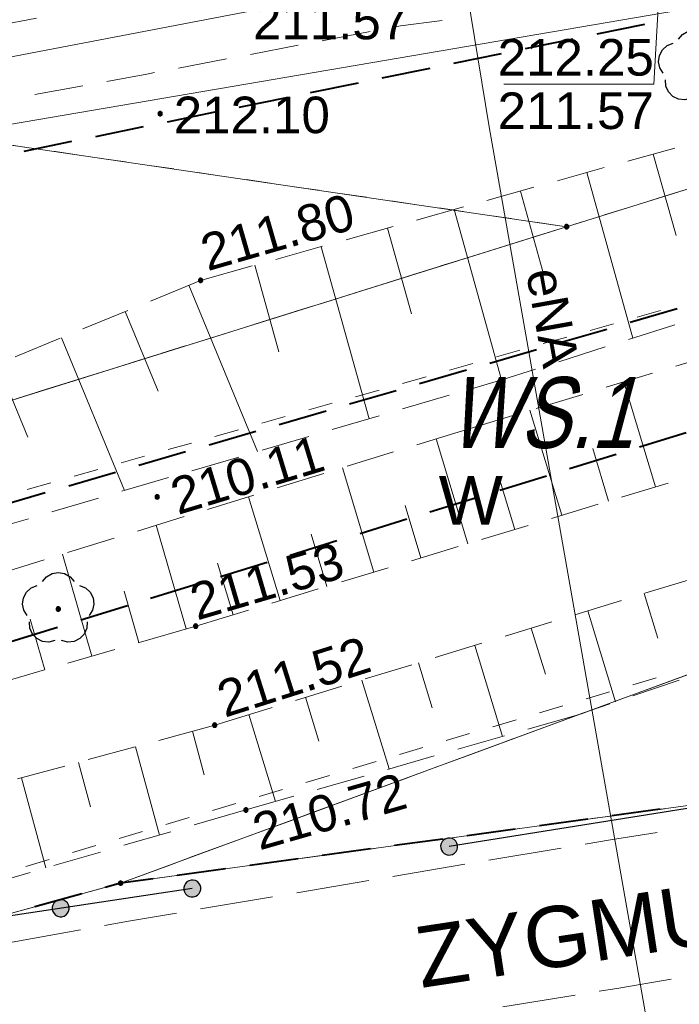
# Model space of a CAD drawing. Header units: metres. Extents: x 7419414 to 7419803, y 5549484 to 5549731.
# Tile 74 of 102: x 7419507 to 7419521, y 5549639 to 5549659. Entities that reach past the tile are written whole.
import ezdxf
from ezdxf.enums import TextEntityAlignment as Align

# ---------------------------------------------------------------- set-up
doc = ezdxf.new("R2010")
doc.units = ezdxf.units.M
doc.header["$MEASUREMENT"] = 0
doc.layers.get('0').update_dxf_attribs({"color": 250})
for name, color, linetype, lineweight in [('EGDE', 7, 'Continuous', 13), ('EGKK', 82, 'Continuous', 13), ('EGUG', 96, 'Continuous', 13), ('EGUG_O', 96, 'Continuous', 13), ('GELULI_O', 7, 'Continuous', 13), ('GUPPRZ_O', 7, 'Continuous', 13), ('KTCR02', 18, 'Continuous', 13), ('KTJZ01', 18, 'Continuous', 13), ('LINIE ROZGRANICZAJĄCE MPZP', 212, 'Continuous', 0), ('OTOO', 7, 'Continuous', 30), ('OTRK', 7, 'Continuous', 13), ('OTRS_O', 7, 'Continuous', 13), ('pomiar słupy', 250, 'Continuous', 0), ('SUEP', 1, 'Continuous', 13), ('SUEP_O', 1, 'Continuous', 13), ('TABELA', 8, 'Continuous', 0)]:
    doc.layers.add(name, color=color, linetype=linetype, lineweight=lineweight)
doc.styles.add('Arial', font='arial.ttf')

msp = doc.modelspace()

# ---------------------------------------------------------------- hatches: boundary and pattern name
at = {"linetype": 'Continuous'}
for points in [[(7419510.19, 5549657.125), (7419510.178, 5549657.127), (7419510.168, 5549657.131), (7419510.158, 5549657.138), (7419510.151, 5549657.147), (7419510.147, 5549657.158), (7419510.145, 5549657.17), (7419510.147, 5549657.182), (7419510.151, 5549657.192), (7419510.158, 5549657.202), (7419510.168, 5549657.209), (7419510.178, 5549657.213), (7419510.19, 5549657.215), (7419510.202, 5549657.213), (7419510.213, 5549657.209), (7419510.222, 5549657.202), (7419510.229, 5549657.192), (7419510.233, 5549657.182), (7419510.235, 5549657.17), (7419510.233, 5549657.158), (7419510.229, 5549657.147), (7419510.222, 5549657.138), (7419510.213, 5549657.131), (7419510.202, 5549657.127)], [(7419518.53, 5549654.805), (7419518.516, 5549654.807), (7419518.504, 5549654.814), (7419518.494, 5549654.824), (7419518.487, 5549654.836), (7419518.485, 5549654.85), (7419518.487, 5549654.864), (7419518.494, 5549654.876), (7419518.504, 5549654.886), (7419518.516, 5549654.893), (7419518.53, 5549654.895), (7419518.544, 5549654.893), (7419518.556, 5549654.886), (7419518.566, 5549654.876), (7419518.573, 5549654.864), (7419518.575, 5549654.85), (7419518.573, 5549654.836), (7419518.566, 5549654.824), (7419518.556, 5549654.814), (7419518.544, 5549654.807)], [(7419511.02, 5549653.705), (7419511.008, 5549653.707), (7419510.997, 5549653.711), (7419510.988, 5549653.718), (7419510.981, 5549653.728), (7419510.977, 5549653.738), (7419510.975, 5549653.75), (7419510.977, 5549653.762), (7419510.981, 5549653.772), (7419510.988, 5549653.782), (7419510.997, 5549653.789), (7419511.008, 5549653.793), (7419511.02, 5549653.795), (7419511.032, 5549653.793), (7419511.042, 5549653.789), (7419511.052, 5549653.782), (7419511.059, 5549653.772), (7419511.063, 5549653.762), (7419511.065, 5549653.75), (7419511.063, 5549653.738), (7419511.059, 5549653.728), (7419511.052, 5549653.718), (7419511.042, 5549653.711), (7419511.032, 5549653.707)], [(7419510.13, 5549649.265), (7419510.118, 5549649.267), (7419510.107, 5549649.271), (7419510.098, 5549649.278), (7419510.091, 5549649.288), (7419510.087, 5549649.298), (7419510.085, 5549649.31), (7419510.087, 5549649.322), (7419510.091, 5549649.333), (7419510.098, 5549649.342), (7419510.107, 5549649.349), (7419510.118, 5549649.353), (7419510.13, 5549649.355), (7419510.142, 5549649.353), (7419510.153, 5549649.349), (7419510.162, 5549649.342), (7419510.169, 5549649.333), (7419510.173, 5549649.322), (7419510.175, 5549649.31), (7419510.173, 5549649.298), (7419510.169, 5549649.288), (7419510.162, 5549649.278), (7419510.153, 5549649.271), (7419510.142, 5549649.267)], [(7419508.1, 5549646.965), (7419508.086, 5549646.967), (7419508.074, 5549646.974), (7419508.064, 5549646.984), (7419508.057, 5549646.996), (7419508.055, 5549647.01), (7419508.057, 5549647.024), (7419508.064, 5549647.036), (7419508.074, 5549647.046), (7419508.086, 5549647.053), (7419508.1, 5549647.055), (7419508.114, 5549647.053), (7419508.126, 5549647.046), (7419508.136, 5549647.036), (7419508.143, 5549647.024), (7419508.145, 5549647.01), (7419508.143, 5549646.996), (7419508.136, 5549646.984), (7419508.126, 5549646.974), (7419508.114, 5549646.967)], [(7419510.92, 5549646.615), (7419510.908, 5549646.617), (7419510.897, 5549646.621), (7419510.888, 5549646.628), (7419510.881, 5549646.638), (7419510.877, 5549646.648), (7419510.875, 5549646.66), (7419510.877, 5549646.672), (7419510.881, 5549646.683), (7419510.888, 5549646.692), (7419510.897, 5549646.699), (7419510.908, 5549646.703), (7419510.92, 5549646.705), (7419510.932, 5549646.703), (7419510.942, 5549646.699), (7419510.952, 5549646.692), (7419510.959, 5549646.683), (7419510.963, 5549646.672), (7419510.965, 5549646.66), (7419510.963, 5549646.648), (7419510.959, 5549646.638), (7419510.952, 5549646.628), (7419510.942, 5549646.621), (7419510.932, 5549646.617)], [(7419511.31, 5549644.585), (7419511.298, 5549644.587), (7419511.287, 5549644.591), (7419511.278, 5549644.598), (7419511.271, 5549644.607), (7419511.267, 5549644.618), (7419511.265, 5549644.63), (7419511.267, 5549644.642), (7419511.271, 5549644.652), (7419511.278, 5549644.662), (7419511.287, 5549644.669), (7419511.298, 5549644.673), (7419511.31, 5549644.675), (7419511.322, 5549644.673), (7419511.332, 5549644.669), (7419511.342, 5549644.662), (7419511.349, 5549644.652), (7419511.353, 5549644.642), (7419511.355, 5549644.63), (7419511.353, 5549644.618), (7419511.349, 5549644.607), (7419511.342, 5549644.598), (7419511.332, 5549644.591), (7419511.322, 5549644.587)], [(7419511.95, 5549642.845), (7419511.938, 5549642.847), (7419511.928, 5549642.851), (7419511.918, 5549642.858), (7419511.911, 5549642.868), (7419511.907, 5549642.878), (7419511.905, 5549642.89), (7419511.907, 5549642.902), (7419511.911, 5549642.913), (7419511.918, 5549642.922), (7419511.928, 5549642.929), (7419511.938, 5549642.933), (7419511.95, 5549642.935), (7419511.962, 5549642.933), (7419511.973, 5549642.929), (7419511.982, 5549642.922), (7419511.989, 5549642.913), (7419511.993, 5549642.902), (7419511.995, 5549642.89), (7419511.993, 5549642.878), (7419511.989, 5549642.868), (7419511.982, 5549642.858), (7419511.973, 5549642.851), (7419511.962, 5549642.847)], [(7419516.102, 5549641.966), (7419516.057, 5549641.977), (7419516.017, 5549641.998), (7419515.984, 5549642.03), (7419515.96, 5549642.069), (7419515.947, 5549642.112), (7419515.946, 5549642.158), (7419515.957, 5549642.203), (7419515.978, 5549642.243), (7419516.01, 5549642.276), (7419516.049, 5549642.3), (7419516.092, 5549642.313), (7419516.138, 5549642.314), (7419516.183, 5549642.303), (7419516.223, 5549642.282), (7419516.256, 5549642.25), (7419516.28, 5549642.211), (7419516.293, 5549642.168), (7419516.294, 5549642.122), (7419516.283, 5549642.077), (7419516.262, 5549642.037), (7419516.23, 5549642.004), (7419516.191, 5549641.98), (7419516.148, 5549641.967)], [(7419509.38, 5549641.345), (7419509.366, 5549641.347), (7419509.354, 5549641.354), (7419509.344, 5549641.364), (7419509.337, 5549641.376), (7419509.335, 5549641.39), (7419509.337, 5549641.404), (7419509.344, 5549641.416), (7419509.354, 5549641.426), (7419509.366, 5549641.433), (7419509.38, 5549641.435), (7419509.394, 5549641.433), (7419509.406, 5549641.426), (7419509.416, 5549641.416), (7419509.423, 5549641.404), (7419509.425, 5549641.39), (7419509.423, 5549641.376), (7419509.416, 5549641.364), (7419509.406, 5549641.354), (7419509.394, 5549641.347)], [(7419510.83, 5549641.106), (7419510.786, 5549641.117), (7419510.746, 5549641.139), (7419510.713, 5549641.171), (7419510.69, 5549641.21), (7419510.677, 5549641.254), (7419510.676, 5549641.3), (7419510.687, 5549641.344), (7419510.709, 5549641.384), (7419510.741, 5549641.417), (7419510.78, 5549641.44), (7419510.824, 5549641.453), (7419510.87, 5549641.454), (7419510.914, 5549641.443), (7419510.954, 5549641.421), (7419510.987, 5549641.389), (7419511.01, 5549641.35), (7419511.023, 5549641.306), (7419511.024, 5549641.26), (7419511.013, 5549641.216), (7419510.991, 5549641.176), (7419510.959, 5549641.143), (7419510.92, 5549641.12), (7419510.876, 5549641.107)], [(7419508.13, 5549640.701), (7419508.086, 5549640.712), (7419508.046, 5549640.734), (7419508.013, 5549640.766), (7419507.99, 5549640.805), (7419507.977, 5549640.849), (7419507.976, 5549640.895), (7419507.987, 5549640.939), (7419508.009, 5549640.979), (7419508.041, 5549641.012), (7419508.08, 5549641.035), (7419508.124, 5549641.048), (7419508.17, 5549641.049), (7419508.214, 5549641.038), (7419508.254, 5549641.016), (7419508.287, 5549640.984), (7419508.31, 5549640.945), (7419508.323, 5549640.901), (7419508.324, 5549640.855), (7419508.313, 5549640.811), (7419508.291, 5549640.771), (7419508.259, 5549640.738), (7419508.22, 5549640.715), (7419508.176, 5549640.702)], [(7419508.13, 5549640.701), (7419508.086, 5549640.712), (7419508.046, 5549640.734), (7419508.013, 5549640.766), (7419507.99, 5549640.805), (7419507.977, 5549640.849), (7419507.976, 5549640.895), (7419507.987, 5549640.939), (7419508.009, 5549640.979), (7419508.041, 5549641.012), (7419508.08, 5549641.035), (7419508.124, 5549641.048), (7419508.17, 5549641.049), (7419508.214, 5549641.038), (7419508.254, 5549641.016), (7419508.287, 5549640.984), (7419508.31, 5549640.945), (7419508.323, 5549640.901), (7419508.324, 5549640.855), (7419508.313, 5549640.811), (7419508.291, 5549640.771), (7419508.259, 5549640.738), (7419508.22, 5549640.715), (7419508.176, 5549640.702)]]:
    msp.add_hatch(color=0, dxfattribs=at).paths.add_polyline_path(points)

# ---------------------------------------------------------------- linework, layer by layer
at = {"color": 0, "linetype": 'Continuous', "flags": 128}
for points in [[(7419520.826, 5549658.693), (7419520.909, 5549658.793), (7419521.022, 5549658.857), (7419521.15, 5549658.88), (7419521.278, 5549658.857), (7419521.391, 5549658.793), (7419521.474, 5549658.693)], [(7419520.514, 5549657.996), (7419520.445, 5549658.106), (7419520.419, 5549658.233), (7419520.437, 5549658.362), (7419520.498, 5549658.477), (7419520.594, 5549658.564), (7419520.714, 5549658.612)], [(7419521.081, 5549657.484), (7419520.955, 5549657.452), (7419520.826, 5549657.466), (7419520.709, 5549657.523), (7419520.619, 5549657.617), (7419520.566, 5549657.735), (7419520.557, 5549657.865)], [(7419507.776, 5549647.573), (7419507.859, 5549647.673), (7419507.972, 5549647.737), (7419508.1, 5549647.76), (7419508.228, 5549647.737), (7419508.341, 5549647.673), (7419508.424, 5549647.573)], [(7419507.464, 5549646.876), (7419507.395, 5549646.986), (7419507.369, 5549647.113), (7419507.387, 5549647.242), (7419507.448, 5549647.357), (7419507.544, 5549647.444), (7419507.664, 5549647.492)], [(7419508.536, 5549647.492), (7419508.656, 5549647.444), (7419508.752, 5549647.357), (7419508.813, 5549647.242), (7419508.831, 5549647.113), (7419508.805, 5549646.986), (7419508.736, 5549646.876)], [(7419508.031, 5549646.364), (7419507.905, 5549646.332), (7419507.776, 5549646.346), (7419507.659, 5549646.403), (7419507.569, 5549646.497), (7419507.516, 5549646.615), (7419507.507, 5549646.745)], [(7419508.693, 5549646.745), (7419508.684, 5549646.615), (7419508.631, 5549646.497), (7419508.541, 5549646.403), (7419508.424, 5549646.346), (7419508.295, 5549646.332), (7419508.169, 5549646.364)]]:
    msp.add_lwpolyline(points, dxfattribs=at)
for points in [[(7419510.145, 5549657.17), (7419510.147, 5549657.158), (7419510.151, 5549657.147), (7419510.158, 5549657.138), (7419510.168, 5549657.131), (7419510.178, 5549657.127), (7419510.19, 5549657.125), (7419510.202, 5549657.127), (7419510.213, 5549657.131), (7419510.222, 5549657.138), (7419510.229, 5549657.147), (7419510.233, 5549657.158), (7419510.235, 5549657.17), (7419510.233, 5549657.182), (7419510.229, 5549657.192), (7419510.222, 5549657.202), (7419510.213, 5549657.209), (7419510.202, 5549657.213), (7419510.19, 5549657.215), (7419510.178, 5549657.213), (7419510.168, 5549657.209), (7419510.158, 5549657.202), (7419510.151, 5549657.192), (7419510.147, 5549657.182), (7419510.145, 5549657.17)], [(7419518.53, 5549654.805), (7419518.544, 5549654.807), (7419518.556, 5549654.814), (7419518.566, 5549654.824), (7419518.573, 5549654.836), (7419518.575, 5549654.85), (7419518.573, 5549654.864), (7419518.566, 5549654.876), (7419518.556, 5549654.886), (7419518.544, 5549654.893), (7419518.53, 5549654.895), (7419518.516, 5549654.893), (7419518.504, 5549654.886), (7419518.494, 5549654.876), (7419518.487, 5549654.864), (7419518.485, 5549654.85), (7419518.487, 5549654.836), (7419518.494, 5549654.824), (7419518.504, 5549654.814), (7419518.516, 5549654.807), (7419518.53, 5549654.805)], [(7419510.975, 5549653.75), (7419510.977, 5549653.738), (7419510.981, 5549653.728), (7419510.988, 5549653.718), (7419510.997, 5549653.711), (7419511.008, 5549653.707), (7419511.02, 5549653.705), (7419511.032, 5549653.707), (7419511.042, 5549653.711), (7419511.052, 5549653.718), (7419511.059, 5549653.728), (7419511.063, 5549653.738), (7419511.065, 5549653.75), (7419511.063, 5549653.762), (7419511.059, 5549653.772), (7419511.052, 5549653.782), (7419511.042, 5549653.789), (7419511.032, 5549653.793), (7419511.02, 5549653.795), (7419511.008, 5549653.793), (7419510.997, 5549653.789), (7419510.988, 5549653.782), (7419510.981, 5549653.772), (7419510.977, 5549653.762), (7419510.975, 5549653.75)], [(7419510.085, 5549649.31), (7419510.087, 5549649.298), (7419510.091, 5549649.288), (7419510.098, 5549649.278), (7419510.107, 5549649.271), (7419510.118, 5549649.267), (7419510.13, 5549649.265), (7419510.142, 5549649.267), (7419510.153, 5549649.271), (7419510.162, 5549649.278), (7419510.169, 5549649.288), (7419510.173, 5549649.298), (7419510.175, 5549649.31), (7419510.173, 5549649.322), (7419510.169, 5549649.333), (7419510.162, 5549649.342), (7419510.153, 5549649.349), (7419510.142, 5549649.353), (7419510.13, 5549649.355), (7419510.118, 5549649.353), (7419510.107, 5549649.349), (7419510.098, 5549649.342), (7419510.091, 5549649.333), (7419510.087, 5549649.322), (7419510.085, 5549649.31)], [(7419508.1, 5549646.965), (7419508.114, 5549646.967), (7419508.126, 5549646.974), (7419508.136, 5549646.984), (7419508.143, 5549646.996), (7419508.145, 5549647.01), (7419508.143, 5549647.024), (7419508.136, 5549647.036), (7419508.126, 5549647.046), (7419508.114, 5549647.053), (7419508.1, 5549647.055), (7419508.086, 5549647.053), (7419508.074, 5549647.046), (7419508.064, 5549647.036), (7419508.057, 5549647.024), (7419508.055, 5549647.01), (7419508.057, 5549646.996), (7419508.064, 5549646.984), (7419508.074, 5549646.974), (7419508.086, 5549646.967), (7419508.1, 5549646.965)], [(7419510.875, 5549646.66), (7419510.877, 5549646.648), (7419510.881, 5549646.638), (7419510.888, 5549646.628), (7419510.897, 5549646.621), (7419510.908, 5549646.617), (7419510.92, 5549646.615), (7419510.932, 5549646.617), (7419510.942, 5549646.621), (7419510.952, 5549646.628), (7419510.959, 5549646.638), (7419510.963, 5549646.648), (7419510.965, 5549646.66), (7419510.963, 5549646.672), (7419510.959, 5549646.683), (7419510.952, 5549646.692), (7419510.942, 5549646.699), (7419510.932, 5549646.703), (7419510.92, 5549646.705), (7419510.908, 5549646.703), (7419510.897, 5549646.699), (7419510.888, 5549646.692), (7419510.881, 5549646.683), (7419510.877, 5549646.672), (7419510.875, 5549646.66)], [(7419511.265, 5549644.63), (7419511.267, 5549644.618), (7419511.271, 5549644.607), (7419511.278, 5549644.598), (7419511.287, 5549644.591), (7419511.298, 5549644.587), (7419511.31, 5549644.585), (7419511.322, 5549644.587), (7419511.332, 5549644.591), (7419511.342, 5549644.598), (7419511.349, 5549644.607), (7419511.353, 5549644.618), (7419511.355, 5549644.63), (7419511.353, 5549644.642), (7419511.349, 5549644.652), (7419511.342, 5549644.662), (7419511.332, 5549644.669), (7419511.322, 5549644.673), (7419511.31, 5549644.675), (7419511.298, 5549644.673), (7419511.287, 5549644.669), (7419511.278, 5549644.662), (7419511.271, 5549644.652), (7419511.267, 5549644.642), (7419511.265, 5549644.63)], [(7419511.905, 5549642.89), (7419511.907, 5549642.878), (7419511.911, 5549642.868), (7419511.918, 5549642.858), (7419511.928, 5549642.851), (7419511.938, 5549642.847), (7419511.95, 5549642.845), (7419511.962, 5549642.847), (7419511.973, 5549642.851), (7419511.982, 5549642.858), (7419511.989, 5549642.868), (7419511.993, 5549642.878), (7419511.995, 5549642.89), (7419511.993, 5549642.902), (7419511.989, 5549642.913), (7419511.982, 5549642.922), (7419511.973, 5549642.929), (7419511.962, 5549642.933), (7419511.95, 5549642.935), (7419511.938, 5549642.933), (7419511.928, 5549642.929), (7419511.918, 5549642.922), (7419511.911, 5549642.913), (7419511.907, 5549642.902), (7419511.905, 5549642.89)], [(7419516.293, 5549642.168), (7419516.28, 5549642.211), (7419516.256, 5549642.25), (7419516.223, 5549642.282), (7419516.183, 5549642.303), (7419516.138, 5549642.314), (7419516.092, 5549642.313), (7419516.049, 5549642.3), (7419516.01, 5549642.276), (7419515.978, 5549642.243), (7419515.957, 5549642.203), (7419515.946, 5549642.158), (7419515.947, 5549642.112), (7419515.96, 5549642.069), (7419515.984, 5549642.03), (7419516.017, 5549641.998), (7419516.057, 5549641.977), (7419516.102, 5549641.966), (7419516.148, 5549641.967), (7419516.191, 5549641.98), (7419516.23, 5549642.004), (7419516.262, 5549642.037), (7419516.283, 5549642.077), (7419516.294, 5549642.122), (7419516.293, 5549642.168)], [(7419509.38, 5549641.345), (7419509.394, 5549641.347), (7419509.406, 5549641.354), (7419509.416, 5549641.364), (7419509.423, 5549641.376), (7419509.425, 5549641.39), (7419509.423, 5549641.404), (7419509.416, 5549641.416), (7419509.406, 5549641.426), (7419509.394, 5549641.433), (7419509.38, 5549641.435), (7419509.366, 5549641.433), (7419509.354, 5549641.426), (7419509.344, 5549641.416), (7419509.337, 5549641.404), (7419509.335, 5549641.39), (7419509.337, 5549641.376), (7419509.344, 5549641.364), (7419509.354, 5549641.354), (7419509.366, 5549641.347), (7419509.38, 5549641.345)], [(7419511.023, 5549641.306), (7419511.01, 5549641.35), (7419510.987, 5549641.389), (7419510.954, 5549641.421), (7419510.914, 5549641.443), (7419510.87, 5549641.454), (7419510.824, 5549641.453), (7419510.78, 5549641.44), (7419510.741, 5549641.417), (7419510.709, 5549641.384), (7419510.687, 5549641.344), (7419510.676, 5549641.3), (7419510.677, 5549641.254), (7419510.69, 5549641.21), (7419510.713, 5549641.171), (7419510.746, 5549641.139), (7419510.786, 5549641.117), (7419510.83, 5549641.106), (7419510.876, 5549641.107), (7419510.92, 5549641.12), (7419510.959, 5549641.143), (7419510.991, 5549641.176), (7419511.013, 5549641.216), (7419511.024, 5549641.26), (7419511.023, 5549641.306)], [(7419508.323, 5549640.901), (7419508.31, 5549640.945), (7419508.287, 5549640.984), (7419508.254, 5549641.016), (7419508.214, 5549641.038), (7419508.17, 5549641.049), (7419508.124, 5549641.048), (7419508.08, 5549641.035), (7419508.041, 5549641.012), (7419508.009, 5549640.979), (7419507.987, 5549640.939), (7419507.976, 5549640.895), (7419507.977, 5549640.849), (7419507.99, 5549640.805), (7419508.013, 5549640.766), (7419508.046, 5549640.734), (7419508.086, 5549640.712), (7419508.13, 5549640.701), (7419508.176, 5549640.702), (7419508.22, 5549640.715), (7419508.259, 5549640.738), (7419508.291, 5549640.771), (7419508.313, 5549640.811), (7419508.324, 5549640.855), (7419508.323, 5549640.901)], [(7419508.323, 5549640.901), (7419508.31, 5549640.945), (7419508.287, 5549640.984), (7419508.254, 5549641.016), (7419508.214, 5549641.038), (7419508.17, 5549641.049), (7419508.124, 5549641.048), (7419508.08, 5549641.035), (7419508.041, 5549641.012), (7419508.009, 5549640.979), (7419507.987, 5549640.939), (7419507.976, 5549640.895), (7419507.977, 5549640.849), (7419507.99, 5549640.805), (7419508.013, 5549640.766), (7419508.046, 5549640.734), (7419508.086, 5549640.712), (7419508.13, 5549640.701), (7419508.176, 5549640.702), (7419508.22, 5549640.715), (7419508.259, 5549640.738), (7419508.291, 5549640.771), (7419508.313, 5549640.811), (7419508.324, 5549640.855), (7419508.323, 5549640.901)]]:
    msp.add_lwpolyline(points, close=True, dxfattribs=at)
at = {"layer": 'EGDE', "color": 250, "linetype": 'Continuous', "lineweight": 0, "flags": 128}
for points in [[(7419624.854, 5549673.89), (7419624.8, 5549673.88), (7419598.8, 5549667.39), (7419587.56, 5549665.21), (7419575.48, 5549664.19), (7419564.39, 5549662.19), (7419563.19, 5549661.96), (7419553.44, 5549661.25), (7419525.33, 5549656.97), (7419518.53, 5549654.85), (7419502.4, 5549649.81), (7419472.27, 5549640.92), (7419444.75, 5549635.91), (7419446.03, 5549630.99), (7419462.45, 5549628.77), (7419462.29, 5549628.43), (7419509.38, 5549641.39), (7419528.76, 5549648.51), (7419538.53, 5549652.48), (7419556.13, 5549655.93), (7419588.38, 5549660.2), (7419606.85, 5549663.64), (7419614.77, 5549665.7), (7419624.134, 5549667.767)], [(7419494.738, 5549662.264), (7419505.87, 5549656.71), (7419518.53, 5549654.85), (7419525.33, 5549656.97), (7419553.44, 5549661.25), (7419531.94, 5549661.5), (7419508.973, 5549664.091)], [(7419444.344, 5549641.521), (7419444.75, 5549635.91), (7419472.27, 5549640.92), (7419502.4, 5549649.81), (7419518.53, 5549654.85), (7419505.87, 5549656.71), (7419494.738, 5549662.264)], [(7419622.687, 5549655.462), (7419619.81, 5549655.03), (7419609.66, 5549653.24), (7419589.07, 5549649.42), (7419557.7, 5549643.96), (7419540.13, 5549643.06), (7419523.27, 5549643.29), (7419509.38, 5549641.39), (7419462.29, 5549628.43), (7419462.45, 5549628.77), (7419446.03, 5549630.99), (7419446.66, 5549622.15), (7419435.73, 5549501.644)]]:
    msp.add_lwpolyline(points, dxfattribs=at)
msp.add_lwpolyline([(7419606.85, 5549663.64), (7419588.38, 5549660.2), (7419556.13, 5549655.93), (7419538.53, 5549652.48), (7419528.76, 5549648.51), (7419509.38, 5549641.39), (7419523.27, 5549643.29), (7419540.13, 5549643.06), (7419557.7, 5549643.96), (7419589.07, 5549649.42), (7419609.66, 5549653.24), (7419606.85, 5549663.64)], close=True, dxfattribs=at)
at = {"layer": 'EGKK', "color": 82, "linetype": 'Continuous', "lineweight": 13}
for p, q in [((7419521.691, 5549655.836), (7419520.259, 5549655.389)), ((7419519.782, 5549655.24), (7419518.53, 5549654.85)), ((7419518.53, 5549654.85), (7419517.385, 5549654.492)), ((7419516.908, 5549654.343), (7419515.476, 5549653.896)), ((7419514.999, 5549653.747), (7419513.567, 5549653.299)), ((7419513.09, 5549653.15), (7419511.658, 5549652.703)), ((7419511.181, 5549652.554), (7419509.749, 5549652.106)), ((7419509.272, 5549651.957), (7419507.84, 5549651.51)), ((7419507.363, 5549651.361), (7419505.931, 5549650.913)), ((7419520.243, 5549645.381), (7419521.651, 5549645.898)), ((7419518.366, 5549644.691), (7419519.774, 5549645.209)), ((7419516.489, 5549644.002), (7419517.897, 5549644.519)), ((7419514.611, 5549643.312), (7419516.019, 5549643.829)), ((7419512.734, 5549642.622), (7419514.142, 5549643.14)), ((7419510.857, 5549641.933), (7419512.265, 5549642.45)), ((7419509.38, 5549641.39), (7419510.387, 5549641.76)), ((7419508.252, 5549641.079), (7419509.38, 5549641.39)), ((7419506.323, 5549640.549), (7419507.769, 5549640.947))]:
    msp.add_line(p, q, dxfattribs=at)
at = {"layer": 'EGUG', "color": 96, "linetype": 'Continuous', "lineweight": 13}
for p, q in [((7419507.5, 5549656.47), (7419507.006, 5549656.543)), ((7419507.006, 5549656.543), (7419507.5, 5549656.47)), ((7419508.49, 5549656.325), (7419507.995, 5549656.398)), ((7419507.995, 5549656.398), (7419508.49, 5549656.325)), ((7419509.479, 5549656.18), (7419508.985, 5549656.252)), ((7419508.985, 5549656.252), (7419509.479, 5549656.18)), ((7419510.469, 5549656.034), (7419509.974, 5549656.107)), ((7419509.974, 5549656.107), (7419510.469, 5549656.034)), ((7419511.458, 5549655.889), (7419510.963, 5549655.962)), ((7419510.963, 5549655.962), (7419511.458, 5549655.889)), ((7419512.447, 5549655.744), (7419511.953, 5549655.816)), ((7419511.953, 5549655.816), (7419512.447, 5549655.744)), ((7419513.437, 5549655.598), (7419512.942, 5549655.671)), ((7419512.942, 5549655.671), (7419513.437, 5549655.598)), ((7419514.426, 5549655.453), (7419513.931, 5549655.526)), ((7419513.931, 5549655.526), (7419514.426, 5549655.453)), ((7419520.737, 5549655.538), (7419520.259, 5549655.389)), ((7419520.259, 5549655.389), (7419520.737, 5549655.538)), ((7419515.415, 5549655.308), (7419514.921, 5549655.38)), ((7419514.921, 5549655.38), (7419515.415, 5549655.308)), ((7419516.405, 5549655.162), (7419515.91, 5549655.235)), ((7419515.91, 5549655.235), (7419516.405, 5549655.162)), ((7419519.782, 5549655.24), (7419519.305, 5549655.092)), ((7419519.305, 5549655.092), (7419519.782, 5549655.24)), ((7419517.394, 5549655.017), (7419516.9, 5549655.09)), ((7419516.9, 5549655.09), (7419517.394, 5549655.017)), ((7419518.53, 5549654.85), (7419517.889, 5549654.944)), ((7419517.889, 5549654.944), (7419518.53, 5549654.85)), ((7419518.827, 5549654.943), (7419518.53, 5549654.85)), ((7419518.53, 5549654.85), (7419518.827, 5549654.943)), ((7419518.53, 5549654.85), (7419517.862, 5549654.641)), ((7419517.862, 5549654.641), (7419518.53, 5549654.85)), ((7419517.385, 5549654.492), (7419516.908, 5549654.343)), ((7419516.908, 5549654.343), (7419517.385, 5549654.492)), ((7419516.431, 5549654.194), (7419515.953, 5549654.045)), ((7419515.953, 5549654.045), (7419516.431, 5549654.194)), ((7419515.476, 5549653.896), (7419514.999, 5549653.747)), ((7419514.999, 5549653.747), (7419515.476, 5549653.896)), ((7419514.522, 5549653.598), (7419514.044, 5549653.448)), ((7419514.044, 5549653.448), (7419514.522, 5549653.598)), ((7419513.567, 5549653.299), (7419513.09, 5549653.15)), ((7419513.09, 5549653.15), (7419513.567, 5549653.299)), ((7419512.613, 5549653.001), (7419512.135, 5549652.852)), ((7419512.135, 5549652.852), (7419512.613, 5549653.001)), ((7419511.658, 5549652.703), (7419511.181, 5549652.554)), ((7419511.181, 5549652.554), (7419511.658, 5549652.703)), ((7419510.704, 5549652.405), (7419510.226, 5549652.255)), ((7419510.226, 5549652.255), (7419510.704, 5549652.405)), ((7419509.749, 5549652.106), (7419509.272, 5549651.957)), ((7419509.272, 5549651.957), (7419509.749, 5549652.106)), ((7419508.795, 5549651.808), (7419508.317, 5549651.659)), ((7419508.317, 5549651.659), (7419508.795, 5549651.808)), ((7419507.84, 5549651.51), (7419507.363, 5549651.361)), ((7419507.363, 5549651.361), (7419507.84, 5549651.51)), ((7419520.713, 5549645.553), (7419521.182, 5549645.726)), ((7419521.182, 5549645.726), (7419520.713, 5549645.553)), ((7419519.774, 5549645.209), (7419520.243, 5549645.381)), ((7419520.243, 5549645.381), (7419519.774, 5549645.209)), ((7419518.835, 5549644.864), (7419519.305, 5549645.036)), ((7419519.305, 5549645.036), (7419518.835, 5549644.864)), ((7419517.897, 5549644.519), (7419518.366, 5549644.691)), ((7419518.366, 5549644.691), (7419517.897, 5549644.519)), ((7419516.958, 5549644.174), (7419517.427, 5549644.347)), ((7419517.427, 5549644.347), (7419516.958, 5549644.174)), ((7419516.019, 5549643.829), (7419516.489, 5549644.002)), ((7419516.489, 5549644.002), (7419516.019, 5549643.829)), ((7419515.081, 5549643.484), (7419515.55, 5549643.657)), ((7419515.55, 5549643.657), (7419515.081, 5549643.484)), ((7419514.142, 5549643.14), (7419514.611, 5549643.312)), ((7419514.611, 5549643.312), (7419514.142, 5549643.14)), ((7419513.203, 5549642.795), (7419513.673, 5549642.967)), ((7419513.673, 5549642.967), (7419513.203, 5549642.795)), ((7419520.04, 5549642.848), (7419520.536, 5549642.916)), ((7419520.536, 5549642.916), (7419520.04, 5549642.848)), ((7419512.265, 5549642.45), (7419512.734, 5549642.622)), ((7419512.734, 5549642.622), (7419512.265, 5549642.45)), ((7419518.059, 5549642.577), (7419518.554, 5549642.645)), ((7419518.554, 5549642.645), (7419518.059, 5549642.577)), ((7419519.05, 5549642.713), (7419519.545, 5549642.78)), ((7419519.545, 5549642.78), (7419519.05, 5549642.713)), ((7419517.068, 5549642.442), (7419517.563, 5549642.509)), ((7419517.563, 5549642.509), (7419517.068, 5549642.442)), ((7419511.326, 5549642.105), (7419511.795, 5549642.277)), ((7419511.795, 5549642.277), (7419511.326, 5549642.105)), ((7419515.087, 5549642.171), (7419515.582, 5549642.238)), ((7419515.582, 5549642.238), (7419515.087, 5549642.171)), ((7419516.077, 5549642.306), (7419516.573, 5549642.374)), ((7419516.573, 5549642.374), (7419516.077, 5549642.306)), ((7419514.096, 5549642.035), (7419514.591, 5549642.103)), ((7419514.591, 5549642.103), (7419514.096, 5549642.035)), ((7419510.387, 5549641.76), (7419510.857, 5549641.933)), ((7419510.857, 5549641.933), (7419510.387, 5549641.76)), ((7419512.114, 5549641.764), (7419512.61, 5549641.832)), ((7419512.61, 5549641.832), (7419512.114, 5549641.764)), ((7419513.105, 5549641.9), (7419513.6, 5549641.967)), ((7419513.6, 5549641.967), (7419513.105, 5549641.9)), ((7419509.38, 5549641.39), (7419509.918, 5549641.588)), ((7419509.918, 5549641.588), (7419509.38, 5549641.39)), ((7419511.123, 5549641.628), (7419511.619, 5549641.696)), ((7419511.619, 5549641.696), (7419511.123, 5549641.628)), ((7419508.734, 5549641.212), (7419509.38, 5549641.39)), ((7419509.38, 5549641.39), (7419508.734, 5549641.212)), ((7419509.38, 5549641.39), (7419509.637, 5549641.425)), ((7419509.637, 5549641.425), (7419509.38, 5549641.39)), ((7419510.133, 5549641.493), (7419510.628, 5549641.561)), ((7419510.628, 5549641.561), (7419510.133, 5549641.493)), ((7419507.769, 5549640.947), (7419508.252, 5549641.079)), ((7419508.252, 5549641.079), (7419507.769, 5549640.947))]:
    msp.add_line(p, q, dxfattribs=at)
at = {"layer": 'GUPPRZ_O', "color": 30, "linetype": 'Continuous', "lineweight": 13, "flags": 128}
msp.add_lwpolyline([(7419520.46, 5549660.19), (7419520.32, 5549657.776), (7419517.24, 5549657.776)], dxfattribs=at)
at = {"layer": 'KTCR02', "color": 250, "linetype": 'Continuous', "lineweight": 13}
for p, q in [((7419507.652, 5549659.124), (7419506.669, 5549658.941)), ((7419513.515, 5549658.664), (7419514.498, 5549658.852)), ((7419512.042, 5549658.384), (7419513.024, 5549658.571)), ((7419510.568, 5549658.103), (7419511.551, 5549658.29)), ((7419507.618, 5549657.559), (7419508.602, 5549657.739))]:
    msp.add_line(p, q, dxfattribs=at)
at = {"layer": 'KTCR02', "color": 250, "linetype": 'Continuous', "lineweight": 13, "flags": 128}
for points in [[(7419514.989, 5549658.945), (7419515.12, 5549658.97), (7419515.979, 5549659.08)], [(7419509.094, 5549657.829), (7419509.92, 5549657.98), (7419510.077, 5549658.01)]]:
    msp.add_lwpolyline(points, dxfattribs=at)
at = {"layer": 'KTJZ01', "color": 250, "linetype": 'Continuous', "lineweight": 13}
for p, q in [((7419516.937, 5549641.859), (7419518.416, 5549642.109)), ((7419514.965, 5549641.526), (7419516.444, 5549641.776)), ((7419512.992, 5549641.193), (7419514.471, 5549641.443)), ((7419511.02, 5549640.86), (7419512.499, 5549641.11)), ((7419507.082, 5549640.164), (7419508.557, 5549640.432)), ((7419518.706, 5549639.092), (7419517.225, 5549638.853))]:
    msp.add_line(p, q, dxfattribs=at)
at = {"layer": 'KTJZ01', "color": 250, "linetype": 'Continuous', "lineweight": 13, "flags": 128}
for points in [[(7419518.909, 5549642.192), (7419519.43, 5549642.28), (7419520.389, 5549642.431)], [(7419509.049, 5549640.521), (7419509.54, 5549640.61), (7419510.527, 5549640.777)], [(7419520.679, 5549639.419), (7419519.56, 5549639.23), (7419519.199, 5549639.172)]]:
    msp.add_lwpolyline(points, dxfattribs=at)
at = {"layer": 'LINIE ROZGRANICZAJĄCE MPZP', "color": 212, "linetype": 'Continuous', "lineweight": 40}
for p, q in [((7419520.129, 5549658.998), (7419519.15, 5549658.798)), ((7419518.66, 5549658.698), (7419517.68, 5549658.497)), ((7419517.19, 5549658.397), (7419516.21, 5549658.197)), ((7419515.721, 5549658.097), (7419514.741, 5549657.897)), ((7419514.251, 5549657.797), (7419513.271, 5549657.596)), ((7419512.781, 5549657.496), (7419511.802, 5549657.296)), ((7419511.312, 5549657.196), (7419510.332, 5549656.996)), ((7419509.842, 5549656.896), (7419508.862, 5549656.696)), ((7419508.372, 5549656.596), (7419507.393, 5549656.395)), ((7419520.796, 5549653.164), (7419519.836, 5549652.885)), ((7419519.356, 5549652.745), (7419518.396, 5549652.466)), ((7419517.916, 5549652.326), (7419516.956, 5549652.047)), ((7419516.475, 5549651.907), (7419515.515, 5549651.628)), ((7419515.035, 5549651.488), (7419514.075, 5549651.209)), ((7419513.595, 5549651.069), (7419512.635, 5549650.79)), ((7419512.155, 5549650.65), (7419511.194, 5549650.371)), ((7419520.026, 5549650.335), (7419520.981, 5549650.631)), ((7419510.714, 5549650.231), (7419509.754, 5549649.952)), ((7419518.593, 5549649.892), (7419519.549, 5549650.187)), ((7419509.274, 5549649.812), (7419508.314, 5549649.533)), ((7419517.16, 5549649.448), (7419518.116, 5549649.744)), ((7419507.834, 5549649.393), (7419506.873, 5549649.114)), ((7419515.727, 5549649.005), (7419516.683, 5549649.3)), ((7419514.294, 5549648.561), (7419515.25, 5549648.857)), ((7419512.861, 5549648.118), (7419513.817, 5549648.414)), ((7419511.428, 5549647.675), (7419512.384, 5549647.97)), ((7419509.995, 5549647.231), (7419510.951, 5549647.527)), ((7419508.563, 5549646.788), (7419509.518, 5549647.083)), ((7419507.13, 5549646.344), (7419508.085, 5549646.64)), ((7419520.45, 5549642.904), (7419519.459, 5549642.769)), ((7419518.964, 5549642.701), (7419517.973, 5549642.565)), ((7419517.477, 5549642.498), (7419516.487, 5549642.362)), ((7419515.991, 5549642.294), (7419515.001, 5549642.159)), ((7419514.505, 5549642.091), (7419513.514, 5549641.956)), ((7419513.019, 5549641.888), (7419512.028, 5549641.752)), ((7419511.533, 5549641.684), (7419510.542, 5549641.549)), ((7419508.583, 5549641.171), (7419507.618, 5549640.905))]:
    msp.add_line(p, q, dxfattribs=at)
at = {"layer": 'LINIE ROZGRANICZAJĄCE MPZP', "color": 212, "linetype": 'Continuous', "lineweight": 40, "flags": 128}
msp.add_lwpolyline([(7419510.047, 5549641.481), (7419509.38, 5549641.39), (7419509.065, 5549641.303)], dxfattribs=at)
at = {"layer": 'OTOO', "color": 250, "linetype": 'Continuous', "lineweight": 30}
msp.add_line((7419510.85, 5549641.28), (7419505.45, 5549640.47), dxfattribs=at)
at = {"layer": 'OTOO', "color": 250, "linetype": 'Continuous', "lineweight": 30, "flags": 128}
msp.add_lwpolyline([(7419576.97, 5549653.8), (7419571.49, 5549650.57), (7419558.95, 5549648.37), (7419542.63, 5549646.17), (7419528.46, 5549644.11), (7419516.12, 5549642.14)], dxfattribs=at)
at = {"layer": 'OTRK', "color": 250, "linetype": 'Continuous', "lineweight": 13}
for p, q in [((7419520.749, 5549656.464), (7419519.786, 5549656.195)), ((7419520.308, 5549656.341), (7419520.775, 5549654.668)), ((7419519.304, 5549656.061), (7419518.341, 5549655.792)), ((7419518.945, 5549655.961), (7419519.892, 5549652.566)), ((7419517.859, 5549655.658), (7419516.896, 5549655.389)), ((7419517.583, 5549655.581), (7419518.063, 5549653.859)), ((7419516.414, 5549655.255), (7419515.451, 5549654.986)), ((7419516.22, 5549655.201), (7419517.194, 5549651.708)), ((7419514.97, 5549654.852), (7419514.006, 5549654.583)), ((7419514.858, 5549654.821), (7419515.347, 5549653.065)), ((7419513.525, 5549654.449), (7419512.561, 5549654.18)), ((7419513.495, 5549654.44), (7419514.479, 5549650.913)), ((7419512.08, 5549654.046), (7419511.02, 5549653.75)), ((7419512.132, 5549654.06), (7419512.627, 5549652.287)), ((7419511.02, 5549653.75), (7419509.991, 5549653.326)), ((7419510.78, 5549653.651), (7419512.186, 5549650.241)), ((7419509.529, 5549653.135), (7419508.605, 5549652.754)), ((7419509.472, 5549653.112), (7419510.147, 5549651.476)), ((7419519.799, 5549652.536), (7419520.752, 5549652.839)), ((7419508.142, 5549652.563), (7419507.218, 5549652.182)), ((7419508.164, 5549652.572), (7419509.456, 5549649.44)), ((7419518.369, 5549652.082), (7419519.322, 5549652.385)), ((7419521.731, 5549652.282), (7419520.774, 5549651.992)), ((7419506.857, 5549652.033), (7419507.474, 5549650.537)), ((7419517.2, 5549651.71), (7419517.893, 5549651.93)), ((7419516.602, 5549651.535), (7419517.2, 5549651.71)), ((7419520.296, 5549651.848), (7419519.339, 5549651.558)), ((7419520.356, 5549649.516), (7419519.704, 5549651.669)), ((7419515.163, 5549651.113), (7419516.122, 5549651.394)), ((7419518.86, 5549651.413), (7419517.903, 5549651.123)), ((7419518.429, 5549648.933), (7419517.778, 5549651.085)), ((7419513.723, 5549650.691), (7419514.683, 5549650.972)), ((7419517.424, 5549650.978), (7419516.24, 5549650.62)), ((7419512.284, 5549650.269), (7419513.243, 5549650.55)), ((7419516.24, 5549650.62), (7419515.459, 5549650.379)), ((7419516.503, 5549648.35), (7419515.852, 5549650.5)), ((7419519.393, 5549649.225), (7419519.067, 5549650.301)), ((7419510.844, 5549649.847), (7419511.804, 5549650.128)), ((7419514.981, 5549650.232), (7419514.025, 5549649.937)), ((7419514.576, 5549647.767), (7419513.929, 5549649.907)), ((7419509.405, 5549649.425), (7419510.365, 5549649.707)), ((7419513.548, 5549649.789), (7419512.592, 5549649.494)), ((7419517.466, 5549648.642), (7419517.14, 5549649.718)), ((7419519.657, 5549649.305), (7419520.614, 5549649.594)), ((7419507.965, 5549649.003), (7419508.925, 5549649.285)), ((7419512.114, 5549649.347), (7419511.159, 5549649.052)), ((7419512.65, 5549647.184), (7419512.005, 5549649.313)), ((7419515.54, 5549648.058), (7419515.215, 5549649.131)), ((7419518.221, 5549648.87), (7419519.179, 5549649.16)), ((7419506.526, 5549648.582), (7419507.486, 5549648.863)), ((7419510.681, 5549648.905), (7419509.726, 5549648.61)), ((7419510.723, 5549646.603), (7419510.108, 5549648.728)), ((7419516.786, 5549648.436), (7419517.743, 5549648.725)), ((7419509.248, 5549648.462), (7419508.292, 5549648.168)), ((7419513.613, 5549647.475), (7419513.29, 5549648.543)), ((7419515.35, 5549648.001), (7419516.307, 5549648.291)), ((7419508.789, 5549646.044), (7419508.184, 5549648.134)), ((7419507.814, 5549648.02), (7419506.859, 5549647.725)), ((7419511.687, 5549646.892), (7419511.365, 5549647.954)), ((7419513.914, 5549647.566), (7419514.872, 5549647.856)), ((7419521.092, 5549647.626), (7419520.136, 5549647.333)), ((7419509.756, 5549646.323), (7419509.451, 5549647.377)), ((7419512.479, 5549647.132), (7419513.436, 5549647.422)), ((7419520.122, 5549647.329), (7419520.403, 5549646.413)), ((7419519.658, 5549647.186), (7419518.702, 5549646.894)), ((7419510.92, 5549646.66), (7419512, 5549646.987)), ((7419518.964, 5549646.974), (7419519.535, 5549645.108)), ((7419507.822, 5549645.764), (7419507.522, 5549646.801)), ((7419509.738, 5549646.318), (7419510.92, 5549646.66)), ((7419518.224, 5549646.747), (7419517.268, 5549646.454)), ((7419517.805, 5549646.619), (7419518.094, 5549645.676)), ((7419516.79, 5549646.308), (7419515.833, 5549646.015)), ((7419516.647, 5549646.264), (7419517.218, 5549644.4)), ((7419508.297, 5549645.901), (7419509.258, 5549646.179)), ((7419515.355, 5549645.869), (7419514.399, 5549645.576)), ((7419515.489, 5549645.91), (7419515.771, 5549644.988)), ((7419506.857, 5549645.485), (7419507.817, 5549645.763)), ((7419513.921, 5549645.43), (7419512.965, 5549645.137)), ((7419514.33, 5549645.555), (7419514.888, 5549643.732)), ((7419519.892, 5549645.229), (7419520.838, 5549645.551)), ((7419513.172, 5549645.2), (7419513.448, 5549644.299)), ((7419518.72, 5549644.83), (7419519.418, 5549645.068)), ((7419512.487, 5549644.99), (7419511.31, 5549644.63)), ((7419512.013, 5549644.845), (7419512.559, 5549643.064)), ((7419517.738, 5549644.549), (7419518.72, 5549644.83)), ((7419511.31, 5549644.63), (7419510.161, 5549644.317)), ((7419510.851, 5549644.505), (7419511.095, 5549643.609)), ((7419516.296, 5549644.135), (7419517.258, 5549644.411)), ((7419509.679, 5549644.185), (7419508.714, 5549643.922)), ((7419509.682, 5549644.186), (7419510.175, 5549642.377)), ((7419508.513, 5549643.867), (7419508.762, 5549642.954)), ((7419514.854, 5549643.722), (7419515.816, 5549643.998)), ((7419508.232, 5549643.791), (7419507.267, 5549643.528)), ((7419507.344, 5549643.549), (7419507.847, 5549641.703)), ((7419513.412, 5549643.309), (7419514.374, 5549643.585)), ((7419511.95, 5549642.89), (7419512.932, 5549643.171)), ((7419510.888, 5549642.583), (7419511.95, 5549642.89)), ((7419509.448, 5549642.166), (7419510.408, 5549642.444)), ((7419508.007, 5549641.75), (7419508.967, 5549642.027)), ((7419506.566, 5549641.333), (7419507.526, 5549641.611))]:
    msp.add_line(p, q, dxfattribs=at)
at = {"layer": 'pomiar słupy', "color": 52, "linetype": 'Continuous', "lineweight": 13}
for p, q in [((7419519.976, 5549652.995), (7419520.458, 5549653.131)), ((7419519.014, 5549652.724), (7419519.495, 5549652.86)), ((7419518.052, 5549652.452), (7419518.533, 5549652.588)), ((7419517.089, 5549652.18), (7419517.57, 5549652.316)), ((7419516.127, 5549651.909), (7419516.608, 5549652.045)), ((7419515.165, 5549651.637), (7419515.646, 5549651.773)), ((7419514.202, 5549651.365), (7419514.683, 5549651.501)), ((7419513.24, 5549651.094), (7419513.721, 5549651.23)), ((7419512.277, 5549650.822), (7419512.759, 5549650.958)), ((7419511.315, 5549650.55), (7419511.796, 5549650.686)), ((7419510.353, 5549650.279), (7419510.834, 5549650.414)), ((7419509.39, 5549650.007), (7419509.871, 5549650.143)), ((7419508.428, 5549649.735), (7419508.909, 5549649.871)), ((7419507.465, 5549649.464), (7419507.947, 5549649.599)), ((7419520.369, 5549645.601), (7419519.89, 5549645.458)), ((7419519.411, 5549645.314), (7419518.932, 5549645.171)), ((7419518.452, 5549645.028), (7419517.973, 5549644.885)), ((7419517.494, 5549644.741), (7419517.015, 5549644.598)), ((7419516.536, 5549644.455), (7419516.057, 5549644.312)), ((7419515.578, 5549644.169), (7419515.099, 5549644.025)), ((7419514.62, 5549643.882), (7419514.141, 5549643.739)), ((7419513.662, 5549643.596), (7419513.183, 5549643.452)), ((7419512.704, 5549643.309), (7419512.225, 5549643.166)), ((7419511.746, 5549643.023), (7419511.267, 5549642.88)), ((7419510.788, 5549642.736), (7419510.309, 5549642.593)), ((7419509.83, 5549642.45), (7419509.351, 5549642.307)), ((7419508.872, 5549642.163), (7419508.392, 5549642.02)), ((7419507.913, 5549641.877), (7419507.434, 5549641.734))]:
    msp.add_line(p, q, dxfattribs=at)
at = {"layer": 'SUEP', "color": 1, "linetype": 'Continuous', "lineweight": 13, "flags": 128}
for points in [[(7419625.288, 5549677.577), (7419619.55, 5549677.45), (7419583.02, 5549671.95), (7419555.17, 5549667.66), (7419521.19, 5549661.03), (7419486.18, 5549654.33), (7419456, 5549648.56)], [(7419505.65, 5549656.7), (7419521.65, 5549659.43), (7419564.91, 5549666.25), (7419585.27, 5549669.12), (7419596.79, 5549670.89)], [(7419515.572, 5549664.938), (7419516.04, 5549662.4), (7419516.94, 5549656.9), (7419522.55, 5549625.1)]]:
    msp.add_lwpolyline(points, dxfattribs=at)

# ---------------------------------------------------------------- texts
at = {"layer": 'EGUG_O', "color": 96, "linetype": 'Continuous', "lineweight": 0, "style": 'Arial'}
msp.add_text('W', height=1, dxfattribs=at).set_placement((7419516.565, 5549648.739), align=Align.CENTER)
at = {"layer": 'GELULI_O', "color": 250, "linetype": 'Continuous', "lineweight": 0, "style": 'Arial'}
msp.add_text('ZYGMUNTA STAREGO', height=1.25, rotation=8.6602, dxfattribs=at).set_placement((7419515.543, 5549639.239))
at = {"layer": 'GUPPRZ_O', "color": 30, "linetype": 'Continuous', "lineweight": 0, "style": 'Arial'}
for s, p in [('211.57', (7419515.3, 5549658.693)), ('212.25', (7419520.32, 5549657.948)), ('211.57', (7419520.32, 5549656.853))]:
    msp.add_text(s, height=0.75, dxfattribs=at).set_placement(p, align=Align.RIGHT)
at = {"layer": 'OTRS_O', "color": 250, "linetype": 'Continuous', "lineweight": 0, "style": 'Arial'}
for s, rotation, p in [('212.10', 360, (7419510.469, 5549656.768)), ('211.80', 16.0833, (7419511.162, 5549653.936)), ('210.11', 16.9145, (7419510.554, 5549648.937)), ('211.53', 16.3542, (7419510.948, 5549646.774)), ('211.52', 17.5647, (7419511.515, 5549644.78)), ('210.72', 16.0422, (7419512.228, 5549642.059))]:
    msp.add_text(s, height=0.75, rotation=rotation, dxfattribs=at).set_placement(p)
at = {"layer": 'SUEP_O', "color": 1, "linetype": 'Continuous', "lineweight": 0, "style": 'Arial'}
msp.add_text('eNA', height=0.75, rotation=280.133, dxfattribs=at).set_placement((7419517.696, 5549653.925))
at = {"layer": 'TABELA', "color": 212, "linetype": 'Continuous', "lineweight": 13, "insert": (7419517.991, 5549651.03), "char_height": 1.45547, "attachment_point": 5, "rotation": 359.975, "line_spacing_factor": 0.6, "style": 'Arial'}
msp.add_mtext('\\FOTTAWA_1250;\\Q15;\\H1x;\\W0.800128;WS.1', dxfattribs=at)

doc.saveas('drawing.dxf')
